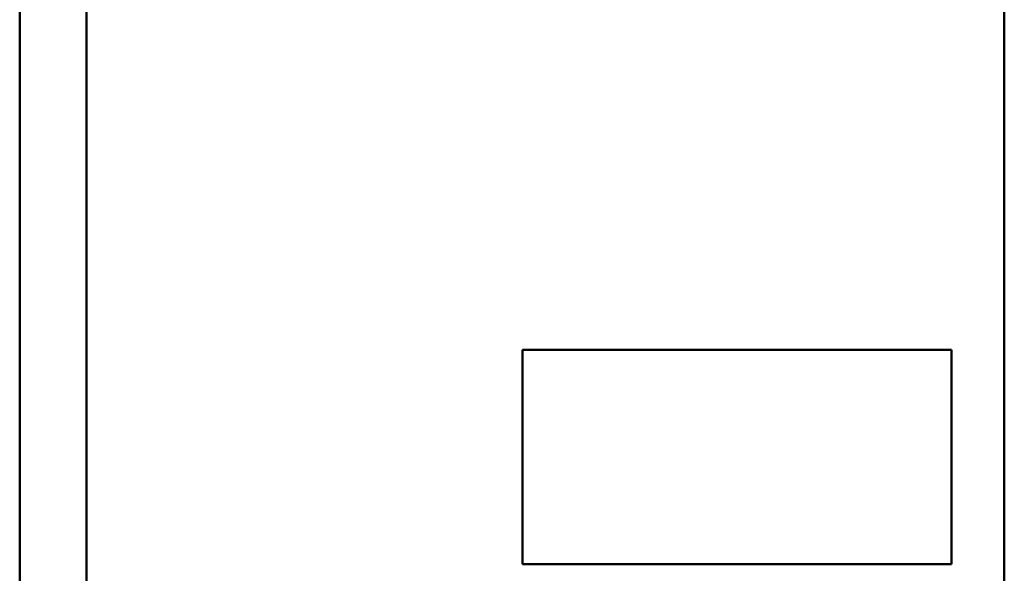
# Model space of a CAD drawing. Header units: inches. Extents: x 1 to 203, y 4 to 128.
# Tile 128 of 137: x 114.94 to 127.33, y 97.35 to 104.32. Entities that reach past the tile are written whole.
import ezdxf

# ---------------------------------------------------------------- set-up
doc = ezdxf.new("R2010")
doc.units = ezdxf.units.IN
doc.header["$LTSCALE"] = 6
doc.header["$MEASUREMENT"] = 0
doc.layers.add('Visible (ANSI)', color=7, linetype='Continuous', lineweight=50)

msp = doc.modelspace()

# ---------------------------------------------------------------- linework, layer by layer
at = {"layer": 'Visible (ANSI)'}
for p, q in [((115.781, 45.939), (115.781, 118.189)), ((127.325, 118.126), (127.325, 46.126)), ((114.94, 117.505), (114.94, 83.416)), ((121.263, 100.166), (121.263, 97.466)), ((126.663, 100.166), (121.263, 100.166)), ((126.663, 97.466), (126.663, 100.166)), ((121.263, 97.466), (126.663, 97.466))]:
    msp.add_line(p, q, dxfattribs=at)

doc.saveas('drawing.dxf')
